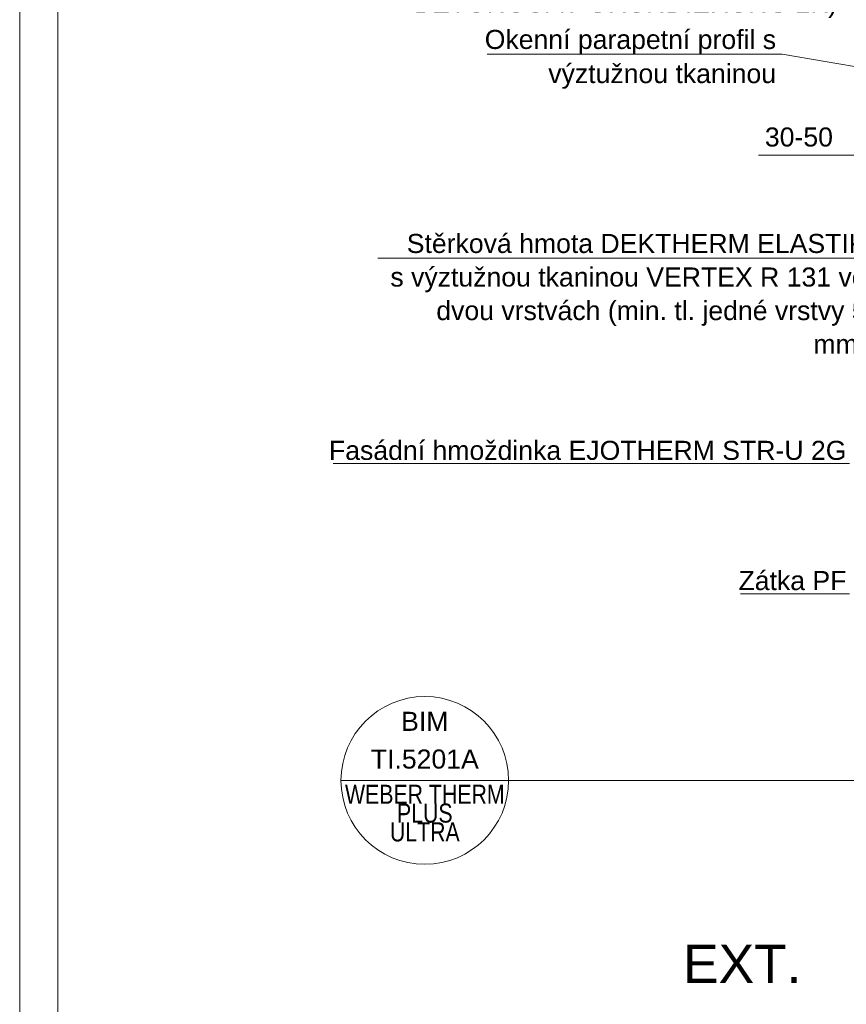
# Model space of a CAD drawing. Header units: millimetres. Extents: x -456324 to -444643, y 41194 to 44766.
# Tile 2 of 23: x -455318 to -454775, y 42592 to 43237. Entities that reach past the tile are written whole.
import ezdxf
from ezdxf.xclip import XClip

# ---------------------------------------------------------------- set-up
doc = ezdxf.new("R2010")
doc.units = ezdxf.units.MM
doc.header["$MEASUREMENT"] = 0
doc.header["$XCLIPFRAME"] = 0
for name, color, linetype in [('POHLED ZÁPADNÍ_1__K EXPEDICI', 7, 'Continuous'), ('POHLED ZÁPADNÍ_1_DEK_KÓTY', 7, 'Continuous'), ('POHLED ZÁPADNÍ_1_DEK_POPIS', 7, 'Continuous'), ('POHLED ZÁPADNÍ_1_moje-rastr-pozn', 7, 'Continuous')]:
    doc.layers.add(name, color=color, linetype=linetype)
doc.styles.add('GENEROVANÝ_STYL_1', font='txt')

# ---------------------------------------------------------------- blocks, each defined once
blk = doc.blocks.new('Kresba_1_1', base_point=(-458293.76, 41579.19))
at = {"layer": 'POHLED ZÁPADNÍ_1__K EXPEDICI', "color": 3, "linetype": 'Continuous', "lineweight": 18, "flags": 128}
blk.add_lwpolyline([(-455317.69, 43606.19), (-453832.69, 43606.19), (-453832.69, 41506.19), (-455317.69, 41506.19)], close=True, dxfattribs=at)
at = {"layer": 'POHLED ZÁPADNÍ_1_DEK_KÓTY', "color": 6, "linetype": 'Continuous', "lineweight": 18}
for p, q in [((-454819.3, 43214.65), (-455010.84, 43214.65)), ((-454817.3, 43214.65), (-454819.3, 43214.65)), ((-454743.63, 43202.23), (-454817.3, 43214.65)), ((-454769.78, 43148.53), (-454832.82, 43148.53)), ((-454759.9, 43080.82), (-455082.6, 43080.82)), ((-454773.11, 42946.29), (-455111.94, 42946.29)), ((-454773.11, 42860.74), (-454844.74, 42860.74)), ((-455106.82, 42738.35), (-454610.4, 42738.35))]:
    blk.add_line(p, q, dxfattribs=at)
blk.add_circle((-455051.82, 42738.35), 55, dxfattribs=at)
at = {"layer": 'POHLED ZÁPADNÍ_1_DEK_POPIS', "color": 6, "linetype": 'Continuous', "lineweight": 18, "flags": 128}
blk.add_lwpolyline([(-455292.69, 43581.19), (-453857.69, 43581.19), (-453857.69, 41531.19), (-455292.69, 41531.19)], close=True, dxfattribs=at)
at = {"layer": 'POHLED ZÁPADNÍ_1_moje-rastr-pozn', "color": 241, "linetype": 'Continuous', "lineweight": 18}
blk.add_line((-455317.69, 44766.34), (-455317.69, 41194.19), dxfattribs=at)
at = {"layer": 'POHLED ZÁPADNÍ_1_DEK_KÓTY', "color": 6, "linetype": 'Continuous', "lineweight": 18, "char_height": 12.5, "attachment_point": 3, "style": 'GENEROVANÝ_STYL_1'}
for s, insert, width, line_spacing_factor in [('\\A1;{\\pqr;\\fArial|b0|i0|c238|p38;Celoplošně lepeno bitumenovým lepidlem \\fArial|b0|i0|c238|p38;ENKOLIT (spotřeba 3 kg/m² + penetrace \\fArial|b0|i0|c238|p38;BETONCOAT GRUNDIERUNG 2K)}', (-454781.31, 43298.7), 333.1389, 1.05614), ('\\A1;{\\pqr;\\fArial|b0|i0|c238|p38;Okenní parapetní profil s \\fArial|b0|i0|c238|p38;výztužnou tkaninou}', (-454821.3, 43230.6), 266.5669, 1.074149)]:
    blk.add_mtext(s, dxfattribs=dict(at, insert=insert, width=width, line_spacing_factor=line_spacing_factor))
at = {"layer": 'POHLED ZÁPADNÍ_1_DEK_KÓTY', "color": 6, "linetype": 'Continuous', "lineweight": 18, "style": 'GENEROVANÝ_STYL_1'}
for s, insert, char_height, attachment_point in [('\\A1;{\\pqc;\\fArial|b0|i0|c238|p38;30-50}', (-454806.3, 43160.27), 12.5, 5), ('\\A1;{\\pqr;\\fArial|b0|i0|c238|p38;Fasádní hmoždinka EJOTHERM STR-U 2G}', (-454775.11, 42961.08), 12.5, 3), ('\\A1;{\\pqr;\\fArial|b0|i0|c238|p38;Zátka PF}', (-454775.11, 42875.67), 12.5, 3), ('\\A1;{\\pql;\\fArial|b0|i0|c238|p38;EXT.}', (-454882.29, 42605.57), 25, 7)]:
    blk.add_mtext(s, dxfattribs=dict(at, insert=insert, char_height=char_height, attachment_point=attachment_point))
at = {"layer": 'POHLED ZÁPADNÍ_1_DEK_KÓTY', "color": 180, "linetype": 'Continuous', "lineweight": 18, "insert": (-454761.9, 43096.78), "char_height": 12.5, "width": 321.142, "attachment_point": 3, "line_spacing_factor": 1.056211, "style": 'GENEROVANÝ_STYL_1'}
blk.add_mtext('\\A1;{\\pqr;\\fArial|b0|i0|c238|p38;Stěrková hmota DEKTHERM ELASTIK\\P\\pqr;\\fArial|b0|i0|c238|p38;s výztužnou tkaninou VERTEX R 131 ve \\fArial|b0|i0|c238|p38;dvou vrstvách (min. tl. jedné vrstvy 5 mm)}', dxfattribs=at)
at = {"layer": 'POHLED ZÁPADNÍ_1_DEK_KÓTY', "color": 180, "linetype": 'Continuous', "lineweight": 18, "char_height": 12.5, "style": 'GENEROVANÝ_STYL_1'}
for s, insert, attachment_point, line_spacing_factor in [('\\A1;{\\pqc;\\fArial|b0|i0|c238|p38;BIM\\P\\pqc;\\fArial|b0|i0|c238|p38;TI.5201A}', (-455051.82, 42745.94), 8, 1.187521), ('\\A1;{\\W0.800000x;\\pqc;\\fArial|b0|i0|c238|p38;WEBER THERM\\P\\pqc;\\fArial|b0|i0|c238|p38;PLUS\\P\\pqc;\\fArial|b0|i0|c238|p38;ULTRA}', (-455051.82, 42735.52), 2, 0.592262)]:
    blk.add_mtext(s, dxfattribs=dict(at, insert=insert, attachment_point=attachment_point, line_spacing_factor=line_spacing_factor))

msp = doc.modelspace()

# ---------------------------------------------------------------- block references
at = {"color": 9, "linetype": 'Continuous', "lineweight": 13}
ref = msp.add_blockref('Kresba_1_1', (-458293.76, 41579.19), dxfattribs=at)
XClip(ref).set_block_clipping_path([(-456324.4506340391, 41194.190298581), (-453597.5864013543, 44766.3417775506)])

doc.saveas('drawing.dxf')
